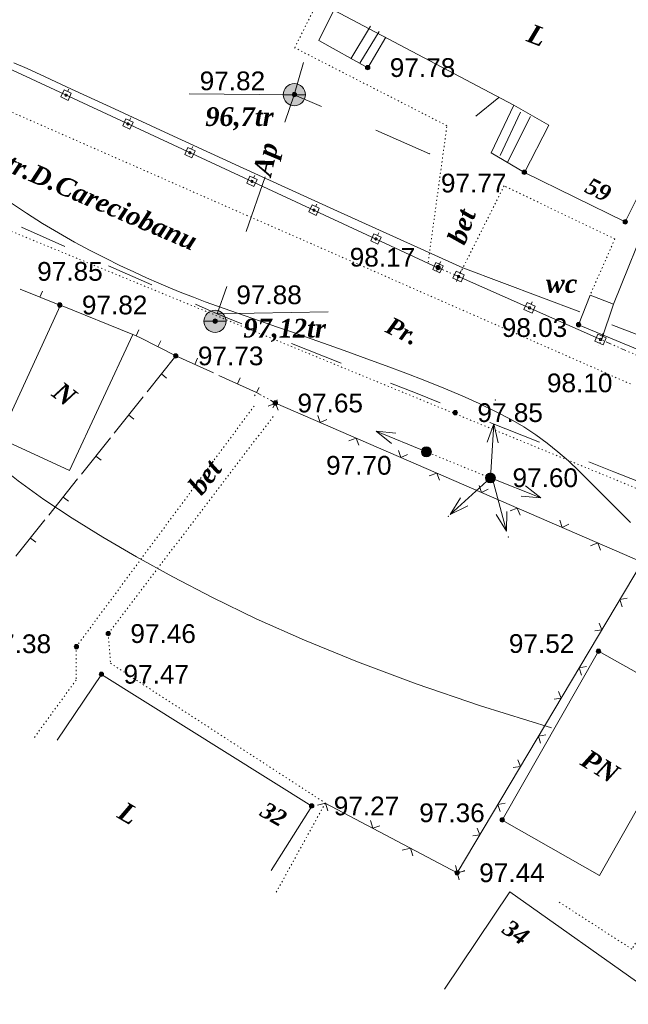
# Model space of a CAD drawing. Header units: millimetres. Extents: x 9396 to 25236, y 15106 to 31102.
# Tile 96 of 256: x 10875 to 10930, y 16121 to 16210. Entities that reach past the tile are written whole.
import ezdxf
from ezdxf.enums import TextEntityAlignment as Align

# ---------------------------------------------------------------- set-up
doc = ezdxf.new("R2010")
doc.units = ezdxf.units.MM
for name, pattern in [('DIVIDE', [1.25, 0.5, -0.25, 0, -0.25, 0, -0.25]), ('DOT', [0.25, 0, -0.25]), ('HIDDEN', [0.375, 0.25, -0.125])]:
    doc.linetypes.add(name, pattern=pattern)
for name, color, linetype, lineweight, true_color in [('1001010', 7, 'Continuous', 9, 0x000000), ('10010110', 7, 'Continuous', 20, 0xa25100), ('1060000', 7, 'Continuous', 9, 0x000000), ('1070000', 7, 'DOT', 9, 0x000000), ('2030012', 7, 'Continuous', 9, 0x000000), ('21100200', 7, 'HIDDEN', 0, 0x800080), ('3000105', 7, 'DIVIDE', 9, 0x000000), ('3000130', 7, 'Continuous', 9, 0x000000), ('3000220', 7, 'Continuous', 9, 0x000000), ('3000260', 7, 'Continuous', 9, 0x000000), ('5010210', 7, 'Continuous', 20, 0x008000), ('5010420', 7, 'Continuous', 9, 0x000000), ('6011210', 1, 'Continuous', 9, 0xff0000)]:
    doc.layers.add(name, color=color, linetype=linetype, lineweight=lineweight, true_color=true_color)
doc.styles.add('1', font='timesbi.ttf', dxfattribs={"height": 0.00127})
doc.styles.add('10', font='timesbi.ttf', dxfattribs={"height": 0.001481})
doc.styles.add('12', font='timesbi.ttf', dxfattribs={"height": 0.001693})
doc.styles.add('13', font='timesbi.ttf', dxfattribs={"height": 0.001693})
doc.styles.add('2', font='timesbi.ttf', dxfattribs={"height": 0.001693})
doc.styles.add('9', font='timesbi.ttf', dxfattribs={"height": 0.001693})
doc.styles.add('F2', font='arial.ttf', dxfattribs={"height": 0.001693})

# ---------------------------------------------------------------- blocks, each defined once
blk = doc.blocks.new('SYMBOL21100200')
at = {"true_color": 0x800080}
h = blk.add_hatch(color=216, dxfattribs=at)
edge = h.paths.add_edge_path()
edge.add_arc((0, 0), 0.1, 0, 360)
at = {"color": 216, "linetype": 'Continuous', "lineweight": 0, "true_color": 0x800080}
blk.add_circle((0, 0), 0.1, dxfattribs=at)
blk = doc.blocks.new('SYMBOL5010420')
at = {"true_color": 0xffffff}
h = blk.add_hatch(color=7, dxfattribs=at)
edge = h.paths.add_edge_path()
edge.add_arc((0, 0), 0.5, 0, 360)
at = {"color": 18, "linetype": 'Continuous', "lineweight": 9, "true_color": 0x000000, "flags": 128}
blk.add_lwpolyline([(-0.5, 0), (0.5, 0)], dxfattribs=at)
at = {"color": 18, "linetype": 'Continuous', "lineweight": 9, "true_color": 0x000000}
blk.add_circle((0, 0), 0.5, dxfattribs=at)
blk = doc.blocks.new('SYMBOL2030012')
at = {"true_color": 0xffffff}
h = blk.add_hatch(color=7, dxfattribs=at)
edge = h.paths.add_edge_path()
edge.add_arc((0, 0), 0.225, 0, 360)
at = {"true_color": 0x000000}
h = blk.add_hatch(color=18, dxfattribs=at)
edge = h.paths.add_edge_path()
edge.add_arc((0, 0), 0.05, 0, 360)
at = {"color": 18, "linetype": 'Continuous', "lineweight": 0, "true_color": 0x000000}
for radius in [0.225, 0.05]:
    blk.add_circle((0, 0), radius, dxfattribs=at)

msp = doc.modelspace()

# ---------------------------------------------------------------- linework, layer by layer
at = {"layer": '1001010', "color": 253}
for p, q in [((10903.16, 16210.702), (10919.412, 16202.092)), ((10904.712, 16206.289), (10906.481, 16209.238)), ((10905.498, 16205.896), (10907.268, 16208.746)), ((10920.044, 16201.474), (10918.177, 16197.542)), ((10920.929, 16201.08), (10918.865, 16196.953)), ((10928.424, 16184.123), (10927.334, 16180.893)), ((10927.08, 16152.747), (10918.375, 16137.48)), ((10935.842, 16147.79), (10927.08, 16152.747)), ((10901.173, 16138.727), (10897.488, 16132.934)), ((10919.08, 16130.992), (10913.173, 16122.198)), ((10935.254, 16119.502), (10919.08, 16130.992))]:
    msp.add_line(p, q, dxfattribs=at)
for points in [[(10909.317, 16222.766, 0), (10937.833, 16208.255, 0), (10929.498, 16191.563, 0)], [(10903.16, 16210.702, 0), (10901.807, 16207.958, 0), (10906.228, 16205.469, 0), (10907.857, 16208.255, 0)], [(10929.498, 16191.563, 0), (10920.377, 16196.028, 0), (10922.599, 16200.294, 0), (10919.412, 16202.092, 0), (10917.381, 16197.788, 0), (10920.377, 16196.028, 0)], [(10925.284, 16182.259, 0), (10926.313, 16184.924, 0), (10928.424, 16184.123, 0), (10931.844, 16192.545, 0)], [(10878.455, 16184.021, 0), (10872.91, 16172.011, 0), (10879.265, 16169.076, 0)], [(10879.265, 16169.076, 0), (10885.003, 16181.371, 0), (10878.455, 16184.021, 0)], [(10925.284, 16182.259, 0), (10934.038, 16178.604, 0), (10934.038, 16178.604, 0)], [(10901.173, 16138.727, 0), (10882.176, 16150.65, 0), (10878.173, 16144.708, 0)], [(10935.842, 16147.79, 0), (10927.176, 16132.472, 0), (10918.375, 16137.48, 0)]]:
    msp.add_polyline3d(points, dxfattribs=at)
at = {"layer": '10010110'}
msp.add_line((10925.387, 16183.435), (10914.83, 16187.399), dxfattribs=at)
for points in [[(10914.83, 16187.399, 0), (10903.495, 16192.53, 0), (10894.63, 16196.567, 0), (10887.895, 16199.654, 0), (10882.949, 16201.936, 0), (10879.452, 16203.56, 0), (10877.063, 16204.669, 0), (10875.443, 16205.41, 0), (10874.249, 16205.926, 0)], [(10873.95, 16193.312, 0), (10875.385, 16192.341, 0), (10876.837, 16191.419, 0), (10878.292, 16190.549, 0), (10879.735, 16189.732, 0), (10881.151, 16188.97, 0), (10882.524, 16188.263, 0), (10883.839, 16187.613, 0), (10885.082, 16187.023, 0), (10886.243, 16186.49, 0), (10887.339, 16186.006, 0), (10888.394, 16185.559, 0), (10889.431, 16185.14, 0), (10890.473, 16184.735, 0), (10891.542, 16184.336, 0), (10892.663, 16183.929, 0), (10893.859, 16183.505, 0), (10895.147, 16183.054, 0), (10896.524, 16182.576, 0), (10897.981, 16182.07, 0), (10899.509, 16181.539, 0), (10901.1, 16180.983, 0), (10902.744, 16180.404, 0), (10904.432, 16179.802, 0), (10906.156, 16179.179, 0), (10907.905, 16178.535, 0), (10909.66, 16177.875, 0), (10911.398, 16177.2, 0), (10913.1, 16176.514, 0), (10914.744, 16175.82, 0), (10916.308, 16175.12, 0), (10917.772, 16174.417, 0), (10919.113, 16173.715, 0), (10920.321, 16173.014, 0), (10921.417, 16172.301, 0), (10922.433, 16171.56, 0), (10923.402, 16170.778, 0), (10924.354, 16169.937, 0), (10925.322, 16169.024, 0), (10926.337, 16168.023, 0), (10927.432, 16166.918, 0), (10928.634, 16165.701, 0), (10929.965, 16164.39, 0)], [(10944.092, 16173.794, 0), (10941.435, 16175.616, 0), (10939.344, 16177.021, 0), (10937.631, 16178.108, 0), (10936.113, 16178.977, 0), (10934.603, 16179.727, 0), (10932.916, 16180.455, 0), (10930.867, 16181.263, 0), (10928.27, 16182.248, 0)], [(10922.83, 16145.824, 156.592), (10916.417, 16147.811, 113.466), (10910.589, 16149.798, 84.441), (10905.3, 16151.777, 67.135), (10900.504, 16153.74, 59.168), (10896.154, 16155.68, 58.158), (10892.204, 16157.587, 61.724), (10888.607, 16159.454, 67.485), (10885.316, 16161.273, 73.059), (10882.291, 16163.04, 76.408), (10879.512, 16164.765, 76.856), (10876.963, 16166.461, 74.071), (10874.631, 16168.144, 67.72), (10872.501, 16169.827, 57.47), (10870.559, 16171.524, 42.989), (10868.789, 16173.248, 23.943), (10867.179, 16175.015, 0)]]:
    msp.add_polyline3d(points, dxfattribs=at)
at = {"layer": '1060000', "color": 253}
for p, q in [((10899.589, 16203.048), (10890.103, 16203.113, 195.72)), ((10892.612, 16183.233), (10902.645, 16183.432))]:
    msp.add_line(p, q, dxfattribs=at)
at = {"layer": '1070000', "color": 253}
for p, q in [((10866.751, 16204.678), (10930.14, 16176.831)), ((10841.348, 16204.134), (10966.57, 16152.635)), ((10928.555, 16190.005), (10926.313, 16184.924)), ((10895.955, 16174.908), (10879.893, 16153.153)), ((10917.308, 16168.407), (10911.522, 16170.767)), ((10902.389, 16139.016), (10897.885, 16130.818))]:
    msp.add_line(p, q, dxfattribs=at)
for points in [[(10899.626, 16207.29, 0), (10908.268, 16224.586, 0), (10939.602, 16208.451, 0), (10931.844, 16192.545, 0)], [(10911.69, 16187.911, 0), (10913.382, 16200.24, 0), (10899.626, 16207.29, 0)], [(10928.555, 16190.005, 0), (10918.548, 16194.805, 0), (10914.437, 16186.618, 0)], [(10897.67, 16173.946, 0), (10882.773, 16154.331, 0), (10882.982, 16151.653, 0), (10902.389, 16139.016, 0)], [(10947.296, 16155.006, 0), (10930.09, 16125.818, 0), (10923.351, 16130.171, 0)], [(10879.893, 16153.153, 0), (10879.873, 16150.132, 0), (10875.971, 16144.774, 0)]]:
    msp.add_polyline3d(points, dxfattribs=at)
at = {"layer": '3000105', "color": 253}
for p, q in [((10912.769, 16187.869), (10912.339, 16186.857)), ((10914.437, 16186.618), (10912.574, 16187.409)), ((10914.242, 16186.158), (10914.672, 16187.17)), ((10927.534, 16181.352), (10927.093, 16180.344)), ((10933.547, 16178.177), (10927.334, 16180.893)), ((10896.41, 16176.566), (10895.873, 16175.606)), ((10896.166, 16176.13), (10897.882, 16175.17)), ((10897.638, 16174.733), (10898.175, 16175.693))]:
    msp.add_line(p, q, dxfattribs=at)
at = {"layer": '3000130', "color": 253}
for p, q in [((10862.151, 16210.807), (10912.574, 16187.409)), ((10879.211, 16203.557), (10879.101, 16203.327)), ((10884.811, 16200.957), (10884.711, 16200.727)), ((10890.411, 16198.357), (10890.311, 16198.127)), ((10896.021, 16195.757), (10895.911, 16195.527)), ((10901.621, 16193.157), (10901.511, 16192.927)), ((10907.221, 16190.557), (10907.121, 16190.327)), ((10912.821, 16187.957), (10912.721, 16187.727)), ((10914.437, 16186.618), (10927.334, 16180.893)), ((10914.681, 16187.167), (10914.581, 16186.937)), ((10921.091, 16184.317), (10920.991, 16184.087)), ((10927.501, 16181.477), (10927.401, 16181.247))]:
    msp.add_line(p, q, dxfattribs=at)
for points in [[(10878.481, 16202.847, 0), (10879.141, 16202.537, 0), (10879.431, 16203.177, 0), (10878.781, 16203.477, 0), (10878.481, 16202.847, 0)], [(10878.961, 16202.907, 0), (10879.011, 16202.917, 0), (10879.051, 16202.957, 0), (10879.061, 16203.007, 0), (10879.051, 16203.057, 0), (10879.011, 16203.097, 0), (10878.961, 16203.107, 0), (10878.911, 16203.097, 0), (10878.871, 16203.057, 0), (10878.861, 16203.007, 0), (10878.871, 16202.957, 0), (10878.911, 16202.917, 0), (10878.961, 16202.907, 0)], [(10884.091, 16200.247, 0), (10884.741, 16199.937, 0), (10885.031, 16200.577, 0), (10884.381, 16200.877, 0), (10884.091, 16200.247, 0)], [(10884.561, 16200.307, 0), (10884.611, 16200.317, 0), (10884.651, 16200.357, 0), (10884.661, 16200.407, 0), (10884.651, 16200.457, 0), (10884.611, 16200.497, 0), (10884.561, 16200.507, 0), (10884.511, 16200.497, 0), (10884.471, 16200.457, 0), (10884.461, 16200.407, 0), (10884.471, 16200.357, 0), (10884.511, 16200.317, 0), (10884.561, 16200.307, 0)], [(10889.691, 16197.647, 0), (10890.341, 16197.337, 0), (10890.641, 16197.977, 0), (10889.981, 16198.277, 0), (10889.691, 16197.647, 0)], [(10890.161, 16197.707, 0), (10890.211, 16197.717, 0), (10890.251, 16197.757, 0), (10890.261, 16197.807, 0), (10890.251, 16197.857, 0), (10890.211, 16197.897, 0), (10890.161, 16197.907, 0), (10890.111, 16197.897, 0), (10890.071, 16197.857, 0), (10890.061, 16197.807, 0), (10890.071, 16197.757, 0), (10890.111, 16197.717, 0), (10890.161, 16197.707, 0)], [(10895.291, 16195.047, 0), (10895.941, 16194.737, 0), (10896.241, 16195.377, 0), (10895.581, 16195.677, 0), (10895.291, 16195.047, 0)], [(10895.761, 16195.107, 0), (10895.821, 16195.117, 0), (10895.851, 16195.157, 0), (10895.871, 16195.207, 0), (10895.851, 16195.257, 0), (10895.821, 16195.297, 0), (10895.761, 16195.307, 0), (10895.711, 16195.297, 0), (10895.681, 16195.257, 0), (10895.661, 16195.207, 0), (10895.681, 16195.157, 0), (10895.711, 16195.117, 0), (10895.761, 16195.107, 0)], [(10900.891, 16192.447, 0), (10901.551, 16192.137, 0), (10901.841, 16192.777, 0), (10901.191, 16193.077, 0), (10900.891, 16192.447, 0)], [(10901.371, 16192.507, 0), (10901.421, 16192.517, 0), (10901.451, 16192.557, 0), (10901.471, 16192.607, 0), (10901.451, 16192.657, 0), (10901.421, 16192.697, 0), (10901.371, 16192.707, 0), (10901.321, 16192.697, 0), (10901.281, 16192.657, 0), (10901.271, 16192.607, 0), (10901.281, 16192.557, 0), (10901.321, 16192.517, 0), (10901.371, 16192.507, 0)], [(10906.491, 16189.847, 0), (10907.151, 16189.537, 0), (10907.441, 16190.177, 0), (10906.791, 16190.477, 0), (10906.491, 16189.847, 0)], [(10906.971, 16189.907, 0), (10907.021, 16189.917, 0), (10907.061, 16189.957, 0), (10907.071, 16190.007, 0), (10907.061, 16190.057, 0), (10907.021, 16190.097, 0), (10906.971, 16190.107, 0), (10906.921, 16190.097, 0), (10906.881, 16190.057, 0), (10906.871, 16190.007, 0), (10906.881, 16189.957, 0), (10906.921, 16189.917, 0), (10906.971, 16189.907, 0)], [(10912.101, 16187.247, 0), (10912.751, 16186.937, 0), (10913.051, 16187.577, 0), (10912.391, 16187.877, 0), (10912.101, 16187.247, 0)], [(10912.571, 16187.307, 0), (10912.621, 16187.327, 0), (10912.661, 16187.357, 0), (10912.671, 16187.407, 0), (10912.661, 16187.457, 0), (10912.621, 16187.497, 0), (10912.571, 16187.507, 0), (10912.521, 16187.497, 0), (10912.481, 16187.457, 0), (10912.471, 16187.407, 0), (10912.481, 16187.357, 0), (10912.521, 16187.327, 0), (10912.571, 16187.307, 0)], [(10913.921, 16186.467, 0), (10914.671, 16186.137, 0), (10914.951, 16186.767, 0), (10914.201, 16187.107, 0), (10913.921, 16186.467, 0)], [(10914.441, 16186.507, 0), (10914.491, 16186.527, 0), (10914.531, 16186.567, 0), (10914.551, 16186.617, 0), (10914.531, 16186.677, 0), (10914.491, 16186.717, 0), (10914.441, 16186.727, 0), (10914.381, 16186.717, 0), (10914.341, 16186.677, 0), (10914.331, 16186.617, 0), (10914.341, 16186.567, 0), (10914.381, 16186.527, 0), (10914.441, 16186.507, 0)], [(10920.331, 16183.617, 0), (10921.081, 16183.287, 0), (10921.361, 16183.927, 0), (10920.621, 16184.257, 0), (10920.331, 16183.617, 0)], [(10920.851, 16183.667, 0), (10920.901, 16183.677, 0), (10920.941, 16183.717, 0), (10920.961, 16183.767, 0), (10920.941, 16183.827, 0), (10920.901, 16183.867, 0), (10920.851, 16183.877, 0), (10920.791, 16183.867, 0), (10920.751, 16183.827, 0), (10920.741, 16183.767, 0), (10920.751, 16183.717, 0), (10920.791, 16183.677, 0), (10920.851, 16183.667, 0)], [(10926.751, 16180.767, 0), (10927.491, 16180.437, 0), (10927.781, 16181.077, 0), (10927.031, 16181.407, 0), (10926.751, 16180.767, 0)], [(10927.261, 16180.817, 0), (10927.321, 16180.827, 0), (10927.361, 16180.867, 0), (10927.371, 16180.927, 0), (10927.361, 16180.977, 0), (10927.321, 16181.017, 0), (10927.261, 16181.037, 0), (10927.211, 16181.017, 0), (10927.171, 16180.977, 0), (10927.151, 16180.927, 0), (10927.171, 16180.867, 0), (10927.211, 16180.827, 0), (10927.261, 16180.817, 0)]]:
    msp.add_polyline3d(points, close=True, dxfattribs=at)
at = {"layer": '3000220', "color": 253}
for p, q in [((10874.821, 16185.457), (10878.391, 16184.027)), ((10876.601, 16184.747), (10876.831, 16185.297)), ((10884.941, 16181.387), (10885.631, 16181.087)), ((10885.291, 16181.237), (10885.531, 16181.787)), ((10885.631, 16181.087), (10888.891, 16179.447)), ((10887.261, 16180.267), (10887.531, 16180.807)), ((10888.891, 16179.447), (10886.281, 16176.177)), ((10888.891, 16179.447), (10892.291, 16177.897)), ((10890.591, 16178.667), (10890.841, 16179.217)), ((10887.581, 16177.817), (10888.051, 16177.437)), ((10892.761, 16177.677), (10896.171, 16176.127)), ((10894.461, 16176.907), (10894.711, 16177.447)), ((10885.931, 16175.737), (10883.321, 16172.467)), ((10884.621, 16174.107), (10885.091, 16173.727)), ((10882.971, 16172.027), (10880.361, 16168.757)), ((10881.671, 16170.387), (10882.131, 16170.017)), ((10880.011, 16168.317), (10877.401, 16165.047)), ((10878.711, 16166.677), (10879.181, 16166.307)), ((10877.051, 16164.607), (10874.441, 16161.337)), ((10875.751, 16162.967), (10876.221, 16162.597))]:
    msp.add_line(p, q, dxfattribs=at)
at = {"layer": '3000260', "color": 253}
for p, q in [((10897.882, 16175.17), (10931.02, 16160.797)), ((10914.303, 16132.715), (10931.02, 16160.797)), ((10902.389, 16139.016), (10914.303, 16132.715))]:
    msp.add_line(p, q, dxfattribs=at)
for points in [[(10897.231, 16174.907, 0), (10897.891, 16175.167, 0), (10898.141, 16174.517, 0)], [(10901.721, 16174.047, 0), (10901.941, 16173.407, 0), (10902.541, 16173.697, 0)], [(10904.511, 16171.747, 0), (10905.171, 16172.007, 0), (10905.421, 16171.357, 0)], [(10909.011, 16170.887, 0), (10909.221, 16170.247, 0), (10909.821, 16170.537, 0)], [(10911.791, 16168.587, 0), (10912.461, 16168.847, 0), (10912.701, 16168.197, 0)], [(10916.291, 16167.727, 0), (10916.511, 16167.087, 0), (10917.111, 16167.377, 0)], [(10919.081, 16165.437, 0), (10919.741, 16165.687, 0), (10919.991, 16165.037, 0)], [(10923.571, 16164.577, 0), (10923.791, 16163.937, 0), (10924.391, 16164.217, 0)], [(10926.361, 16162.277, 0), (10927.021, 16162.527, 0), (10927.271, 16161.877, 0)], [(10929.201, 16156.767, 0), (10929.001, 16157.417, 0), (10929.661, 16157.537, 0)], [(10926.731, 16154.577, 0), (10927.371, 16154.677, 0), (10927.151, 16155.267, 0)], [(10925.531, 16150.587, 0), (10925.331, 16151.237, 0), (10925.981, 16151.367, 0)], [(10923.061, 16148.407, 0), (10923.701, 16148.497, 0), (10923.471, 16149.097, 0)], [(10921.851, 16144.417, 0), (10921.661, 16145.067, 0), (10922.311, 16145.187, 0)], [(10919.381, 16142.227, 0), (10920.031, 16142.327, 0), (10919.801, 16142.927, 0)], [(10901.671, 16138.827, 0), (10902.401, 16139.007, 0), (10902.631, 16138.317, 0)], [(10918.181, 16138.247, 0), (10917.981, 16138.897, 0), (10918.641, 16139.017, 0)], [(10906.461, 16137.427, 0), (10906.671, 16136.757, 0), (10907.331, 16136.967, 0)], [(10915.711, 16136.057, 0), (10916.351, 16136.157, 0), (10916.121, 16136.747, 0)], [(10909.351, 16134.767, 0), (10910.081, 16134.947, 0), (10910.311, 16134.257, 0)], [(10914.141, 16133.367, 0), (10914.351, 16132.687, 0), (10915.011, 16132.907, 0)], [(10914.501, 16132.077, 0), (10914.311, 16132.727, 0), (10914.961, 16132.847, 0)]]:
    msp.add_polyline3d(points, dxfattribs=at)
at = {"layer": '5010210'}
for p, q in [((10900.411, 16205.957), (10899.591, 16203.047)), ((10899.591, 16203.047), (10898.721, 16200.567)), ((10902.041, 16201.977), (10899.591, 16203.047)), ((10918.081, 16202.807), (10916.001, 16201.117)), ((10895.231, 16190.667), (10896.971, 16195.617)), ((10876.901, 16190.197), (10874.931, 16191.067)), ((10878.861, 16189.327), (10876.901, 16190.197)), ((10882.791, 16187.587), (10886.721, 16185.847)), ((10893.481, 16185.707), (10892.611, 16183.237)), ((10892.611, 16183.237), (10890.651, 16184.107)), ((10892.611, 16183.237), (10894.851, 16182.337)), ((10903.811, 16178.777), (10899.331, 16180.557)), ((10908.291, 16176.987), (10910.531, 16176.097)), ((10910.531, 16176.097), (10912.771, 16175.207)), ((10921.731, 16171.637), (10917.251, 16173.427)), ((10926.211, 16169.857), (10928.451, 16168.967)), ((10928.451, 16168.967), (10930.691, 16168.077))]:
    msp.add_line(p, q, dxfattribs=at)
msp.add_polyline3d([(10906.951, 16199.827, 0), (10911.801, 16197.707, 0), (10911.841, 16197.747, 0)], dxfattribs=at)
at = {"layer": '6011210'}
for p, q in [((10917.308, 16168.407), (10917.616, 16173.297)), ((10911.522, 16170.767), (10906.994, 16172.639)), ((10917.308, 16168.407), (10913.687, 16165.105)), ((10917.308, 16168.407), (10921.868, 16166.615)), ((10917.487, 16168.334), (10918.772, 16163.606))]:
    msp.add_line(p, q, dxfattribs=at)
for points in [[(10917.01, 16171.632, 0), (10917.616, 16173.297, 0), (10917.616, 16173.297, 0), (10918.008, 16171.569, 0)], [(10908.374, 16171.527, 0), (10906.994, 16172.639, 0), (10906.994, 16172.639, 0), (10908.756, 16172.451, 0)], [(10920.469, 16167.702, 0), (10921.868, 16166.615, 0), (10921.868, 16166.615, 0), (10920.103, 16166.771, 0)], [(10915.28, 16165.881, 0), (10913.687, 16165.105, 0), (10913.687, 16165.105, 0), (10914.606, 16166.62, 0)], [(10918.808, 16165.377, 0), (10918.772, 16163.606, 0), (10918.772, 16163.606, 0), (10917.843, 16165.115, 0)]]:
    msp.add_polyline3d(points, dxfattribs=at)
for p in [(10917.753, 16175.463), (10913.512, 16164.946), (10918.921, 16163.055)]:
    msp.add_point(p, dxfattribs=at)

# ---------------------------------------------------------------- block references
at = {"layer": '2030012', "color": 253, "xscale": 2, "yscale": 2, "zscale": 2}
for p in [(10911.522, 16170.767, 192.429), (10917.308, 16168.407)]:
    msp.add_blockref('SYMBOL2030012', p, dxfattribs=at)
at = {"layer": '21100200', "xscale": 2, "yscale": 2, "zscale": 2}
for p in [(10906.218, 16205.497, 195.56), (10899.598, 16203.057, 195.64), (10920.378, 16196.037, 195.54), (10929.498, 16191.557, 195.48), (10912.578, 16187.417, 196.34), (10878.398, 16184.037, 195.64), (10892.429, 16182.58, 195.77), (10925.278, 16182.257, 196.06), (10888.878, 16179.437, 195.46), (10897.878, 16175.177, 195.3), (10914.135, 16174.308, 195.697), (10911.522, 16170.786, 195.395), (10917.307, 16168.425, 195.21), (10882.778, 16154.337, 194.92), (10879.898, 16153.157, 194.76), (10927.078, 16152.737, 195.04), (10882.158, 16150.657, 194.94), (10901.158, 16138.757, 194.54), (10918.378, 16137.497, 194.72), (10914.298, 16132.717, 194.88)]:
    msp.add_blockref('SYMBOL21100200', p, dxfattribs=at)
at = {"layer": '5010420', "color": 253, "xscale": 2, "yscale": 2, "zscale": 2}
for p in [(10899.589, 16203.048), (10892.429, 16182.562)]:
    msp.add_blockref('SYMBOL5010420', p, dxfattribs=at)

# ---------------------------------------------------------------- texts
at = {"layer": '1001010', "color": 253, "style": '9'}
for s, rotation, p in [('L', 339, (10920.775, 16208.704)), ('N', 322.7, (10878.087, 16176.549)), ('PN', 328, (10925.768, 16143.251)), ('L', 329.4, (10883.911, 16138.491))]:
    msp.add_text(s, height=1.693, rotation=rotation, dxfattribs=at).set_placement(p, align=Align.MIDDLE_LEFT)
at = {"layer": '1001010', "color": 1, "true_color": 0xff0000, "style": '10'}
for s, rotation, p in [('59', 333.6, (10926.055, 16194.964)), ('32', 330.2, (10896.751, 16138.571)), ('34', 326.2, (10918.687, 16127.967))]:
    msp.add_text(s, height=1.4813, rotation=rotation, dxfattribs=at).set_placement(p, align=Align.MIDDLE_LEFT)
at = {"layer": '1001010', "color": 253, "style": '9'}
msp.add_text('wc', height=1.693, dxfattribs=at).set_placement((10922.324, 16185.982), align=Align.MIDDLE_LEFT)
at = {"layer": '1070000', "color": 253}
for s, height, rotation, style, p in [('str.D.Careciobanu', 1.69297, 336.8, '2', (10872.785, 16197.375)), ('bet', 1.693, 70.5, '2', (10914.184, 16189.66)), ('Pr.', 1.5554, 333.8, '1', (10908.045, 16182.335)), ('bet', 1.693, 52.1, '2', (10890.544, 16167.251))]:
    msp.add_text(s, height=height, rotation=rotation, dxfattribs=dict(at, style=style)).set_placement(p, align=Align.MIDDLE_LEFT)
at = {"layer": '21100200', "color": 253, "style": 'F2'}
for s, p in [('97.78', (10908.218, 16205.497, 195.56)), ('97.82', (10891.038, 16204.297, 195.64)), ('97.77', (10912.838, 16195.057, 195.54)), ('98.17', (10904.598, 16188.357, 196.34)), ('97.85', (10876.358, 16187.077, 195.7)), ('97.88', (10894.349, 16184.96, 0.01)), ('97.82', (10880.398, 16184.037, 195.64)), ('98.03', (10918.338, 16181.997, 196.06)), ('97.73', (10890.878, 16179.437, 195.46)), ('98.10', (10922.418, 16176.997, 196.2)), ('97.65', (10899.878, 16175.177, 195.3)), ('97.85', (10916.135, 16174.308, 195.697)), ('97.70', (10902.462, 16169.546, -0.005)), ('97.60', (10919.307, 16168.425, 195.21)), ('97.46', (10884.778, 16154.337, 194.92)), ('97.38', (10871.698, 16153.417, 194.76)), ('97.52', (10918.978, 16153.437, 195.04)), ('97.47', (10884.158, 16150.657, 194.94)), ('97.27', (10903.158, 16138.757, 194.54)), ('97.36', (10910.878, 16138.137, 194.72)), ('97.44', (10916.298, 16132.717, 194.88))]:
    msp.add_text(s, height=1.693, dxfattribs=at).set_placement(p, align=Align.MIDDLE_LEFT)
at = {"layer": '5010210', "color": 253, "style": '2'}
msp.add_text('Ap', height=1.693, rotation=77.2, dxfattribs=at).set_placement((10896.661, 16195.782), align=Align.MIDDLE_LEFT)
at = {"layer": '5010420', "color": 253}
for s, style, p in [('96,7tr', '12', (10891.549, 16201.068)), ('97,12tr', '13', (10894.989, 16181.942, 9.38))]:
    msp.add_text(s, height=1.693, dxfattribs=dict(at, style=style)).set_placement(p, align=Align.MIDDLE_LEFT)

doc.saveas('drawing.dxf')
